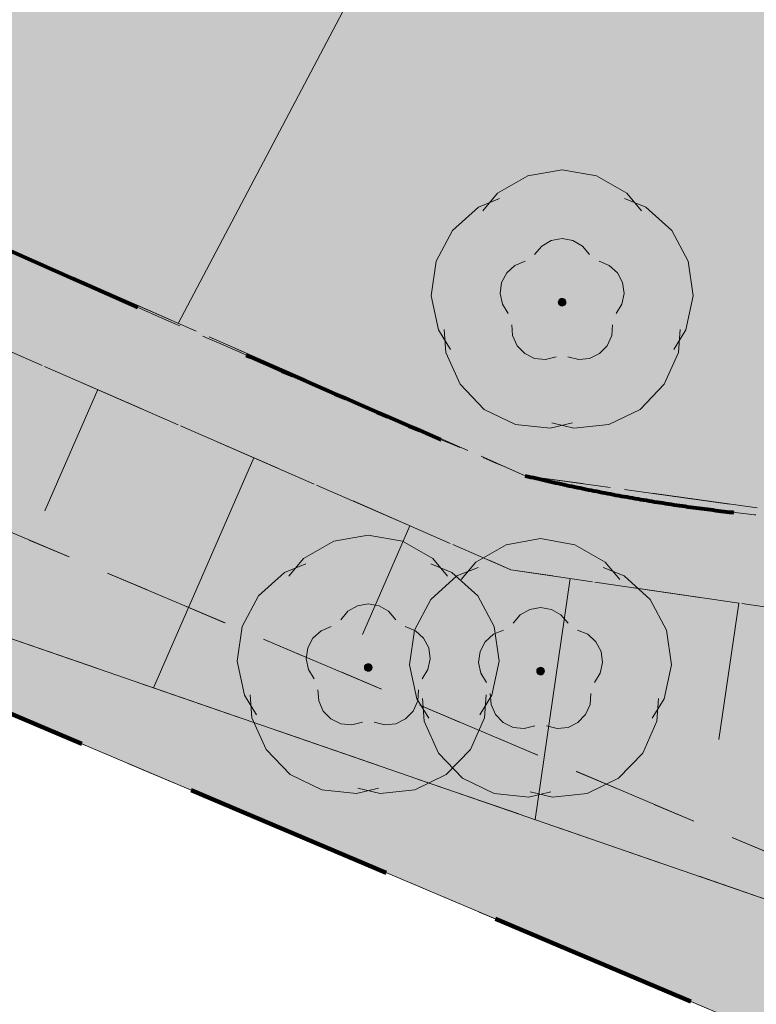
# Model space of a CAD drawing. Header units: millimetres. Extents: x -367306 to 168495, y -187323 to 82034.
# Tile 30 of 170: x -26660 to -17975, y -131268 to -119654. Entities that reach past the tile are written whole.
import ezdxf

# ---------------------------------------------------------------- set-up
doc = ezdxf.new("R2010")
doc.units = ezdxf.units.MM
doc.header["$MEASUREMENT"] = 0
for name, pattern in [('L_0_03', [1000, 500, -500]), ('L_0_05', [1750, 1250, -500]), ('L_0_06', [2000, 1500, -500]), ('Przerywana długa', [3900, 2500, -1400]), ('Przerywana gęsta', [900, 600, -300])]:
    doc.linetypes.add(name, pattern=pattern)
for name, color, linetype, lineweight, true_color in [('0_Nr_pióra__105', 7, 'Continuous', 5, 0xcae6ff), ('0_Nr_pióra__240', 7, 'Continuous', 18, 0xdcf887), ('Nowe_0_Nr_pióra__238', 7, 'Continuous', 18, 0x498039), ('Nowe_OTZL_Nr_pióra__94', 7, 'Continuous', 13, 0xe4ad2c), ('sytuacja_Nr_pióra__65', 7, 'Continuous', 13, 0x80c2ff)]:
    doc.layers.add(name, color=color, linetype=linetype, lineweight=lineweight, true_color=true_color)
for name, color, linetype, lineweight in [('0_Nr_pióra__196', 1, 'Continuous', 100), ('Nowe_EGDE_Nr_pióra__9', 7, 'Continuous', 13), ('Nowe_EGKK_Nr_pióra__9', 7, 'Continuous', 13), ('Nowe_EGUG_Nr_pióra__9', 7, 'Continuous', 13), ('Nowe_OTKC_Nr_pióra__8', 7, 'Continuous', 13), ('Nowe_OTKC_Nr_pióra__9', 7, 'Continuous', 13), ('Nowe_OTRK_Nr_pióra__8', 7, 'Continuous', 13), ('Nowe_OTRK_Nr_pióra__9', 7, 'Continuous', 13), ('Nowe_OTWP_Nr_pióra__9', 7, 'Continuous', 13), ('Nowe_OTZL_Nr_pióra__8', 7, 'Continuous', 13), ('Nowe_OTZL_Nr_pióra__9', 7, 'Continuous', 13), ('sytuacja_Nr_pióra__1', 7, 'Continuous', 13), ('sytuacja_Nr_pióra__160', 150, 'Continuous', 80)]:
    doc.layers.add(name, color=color, linetype=linetype, lineweight=lineweight)

msp = doc.modelspace()

# ---------------------------------------------------------------- hatches: boundary and pattern name
at = {"layer": '0_Nr_pióra__105', "linetype": 'Continuous', "lineweight": 0, "true_color": 0x505c66}
msp.add_hatch(color=251, dxfattribs=at).paths.add_polyline_path([(-6418.4, -128513), (-8323.4, -129283), (-10228.4, -130053), (-13738.4, -130763), (-17768.4, -130063), (-25756, -127302.8), (-34528.4, -123913), (-41388.4, -119963), (-47098.4, -116963), (-50111, -115999.3), (-42598.4, -121143), (-16648.4, -132123), (-1348.4, -129693), (1832.3, -134968.9), (2667.6, -134801.8), (3061.6, -134723), (3301.6, -133843), (8238.5, -128359.6), (8915.3, -127717.6), (11388.1, -125280.7), (12674.7, -124012.8), (13419.4, -123278.9), (14544.7, -122167.6), (15001.3, -121648.2), (16289.2, -120183.4), (19968.1, -115996.2), (23018, -111586.2), (24650.6, -109225.4), (25882.9, -106410.1), (28971.6, -99353.7), (29323.9, -98603), (20013.3, -95115.2), (20011.6, -95123), (18201.6, -100163), (16181.6, -103873), (10781.6, -111903), (6111.6, -118913), (1281.6, -122723)])
at = {"layer": '0_Nr_pióra__240', "linetype": 'Continuous', "lineweight": 0, "true_color": 0x2c311b}
h = msp.add_hatch(color=250, dxfattribs=at)
h.paths.add_polyline_path([(-66188.4, -91903), (-66614.5, -94548.3), (-66298.8, -97378.8), (-65984.3, -99017.4), (-65908.4, -99413), (-64712.2, -102204), (-58518.4, -110243), (-50111, -115999.3), (-47098.4, -116963), (-41453.6, -119928.7), (-34528.4, -123913), (-27542, -126699.5), (-17768.4, -130063), (-13738.4, -130763), (-10228.4, -130053), (-8250.8, -129253.7), (-6418.4, -128513), (1281.6, -122723), (6111.6, -118913), (10781.6, -111903), (16181.6, -103873), (18201.6, -100163), (20011.6, -95123), (16011.6, -93623), (16701.6, -91693), (20441.6, -93093), (21661.6, -88693), (23081.6, -83003), (27191.6, -71293), (30631.6, -60783), (31911.6, -55323), (29151.6, -51443), (28891.6, -49533), (30181.6, -45723), (31101.6, -42243), (34861.6, -35003), (38441.6, -36363), (38971.6, -36563), (43011.6, -35863), (44581.6, -34413), (45722.8, -32090.7, -0.0858455), (43856.1, -32295.1, -0.0456676), (39865.4, -31597.6, -0.4386501), (38513.6, -29386.7), (20761.8, -20593.2, 0.4093195), (15438.6, -22340.1), (11240.6, -30469.9), (6891.2, -41834.5, -0.0668962), (5615.5, -44174.5), (3147.5, -47540.4, 0.0944648), (1538.4, -50920.2), (137, -56275.4), (-2720.5, -55330.7), (-1367.1, -50171.2, -0.0924718), (512.1, -46189.6), (2949.5, -42813.9, 0.0650464), (4180.8, -40535.7), (8549.9, -29121), (12765.9, -20956.4, -0.4090793), (22094, -17890.9), (41430.9, -27449.7, 0.2885872), (44331.6, -27593), (15671.6, -9583), (6061.6, -22143), (-2038, -25712.7), (-2368.4, -26663), (-4378.4, -29603), (-6808.4, -31263), (-17975.2, -32480.7), (-18010.6, -32516.1), (-18046.1, -32585.8), (-18058.4, -32663), (-18054.4, -32688.2), (-26394.5, -33540.5), (-35298.4, -38813), (-39078.4, -45333), (-42849.8, -50403.7), (-48488.4, -59393), (-55388.4, -70023), (-61968.4, -80313), (-64978.4, -87033)])
h.paths.add_polyline_path([(-22028.4, -110463), (-14458.4, -114383), (-10478.4, -106393), (-10731.3, -106263.8), (-17938.4, -102583), (-21362.4, -109180), (-27768.4, -106013), (-28428.4, -107313)], flags=0)
h.paths.add_polyline_path([(-14658.4, -104253), (-10731.3, -106263.8), (-7868.4, -101253), (-9425.6, -100474.4), (-10288.4, -100043), (-11968.4, -103343), (-10808.4, -103943), (-9768.4, -101903), (-9568.4, -102003), (-10928.4, -104763), (-14088.4, -103153)], flags=0)
at = {"layer": 'Nowe_OTZL_Nr_pióra__94', "linetype": 'Continuous', "lineweight": 13, "true_color": 0xe4ad2c}
for points in [[(-20264.3, -123031.3), (-20250.4, -123029.1), (-20237.9, -123022.7), (-20227.9, -123012.7), (-20221.5, -123000.2), (-20219.3, -122986.3), (-20221.5, -122972.4), (-20227.9, -122959.8), (-20237.9, -122949.9), (-20250.4, -122943.5), (-20264.3, -122941.3), (-20278.2, -122943.5), (-20290.8, -122949.9), (-20300.7, -122959.8), (-20307.1, -122972.4), (-20309.3, -122986.3), (-20307.1, -123000.2), (-20300.7, -123012.7), (-20290.8, -123022.7), (-20278.2, -123029.1)], [(-22550.9, -127340.4), (-22537, -127338.2), (-22524.4, -127331.8), (-22514.5, -127321.8), (-22508.1, -127309.3), (-22505.9, -127295.4), (-22508.1, -127281.5), (-22514.5, -127268.9), (-22524.4, -127259), (-22537, -127252.6), (-22550.9, -127250.4), (-22564.8, -127252.6), (-22577.3, -127259), (-22587.3, -127268.9), (-22593.7, -127281.5), (-22595.9, -127295.4), (-22593.7, -127309.3), (-22587.3, -127321.8), (-22577.3, -127331.8), (-22564.8, -127338.2)], [(-20518.9, -127382.7), (-20505, -127380.5), (-20492.5, -127374.1), (-20482.5, -127364.2), (-20476.1, -127351.6), (-20473.9, -127337.7), (-20476.1, -127323.8), (-20482.5, -127311.3), (-20492.5, -127301.3), (-20505, -127294.9), (-20518.9, -127292.7), (-20532.8, -127294.9), (-20545.4, -127301.3), (-20555.3, -127311.3), (-20561.7, -127323.8), (-20563.9, -127337.7), (-20561.7, -127351.6), (-20555.3, -127364.2), (-20545.4, -127374.1), (-20532.8, -127380.5)]]:
    msp.add_hatch(color=42, dxfattribs=at).paths.add_polyline_path(points)
at = {"layer": 'sytuacja_Nr_pióra__65', "linetype": 'Continuous', "lineweight": 0, "true_color": 0x192633}
h = msp.add_hatch(color=179, dxfattribs=at)
h.paths.add_polyline_path([(-35518.4, -34473), (-67898.4, -84573), (-66138.4, -100353), (-58518.4, -110243), (-42598.4, -121143), (-16648.4, -132123), (-1348.4, -129693), (3325.5, -137445.8), (6501.6, -134653), (31321.6, -148073), (43551.6, -131243), (55981.6, -97123), (70921.6, -40873), (56311.6, -36173), (44331.6, -27593), (34641.9, -21548.3), (33406.4, -22351.9), (22129.7, -25856.9, 0.3125645), (16459.2, -35763.1, 0.0639815), (16561.6, -47403, -0.0641372), (20517.6, -68873.4, -0.1525468), (13695.5, -93630.2), (3435.8, -112923.9, -0.0818728), (1461.6, -115509.5), (-6521.8, -122921.4, -0.1451753), (-12306.4, -125248.3, -0.1061481), (-20698.4, -125033, -0.0211831), (-52070.1, -110031, -0.0156571), (-52613.6, -109720), (-56888.4, -107093), (-58193.1, -105873.8, -0.0772249), (-60088.2, -103457.7), (-61531.9, -100882.9, -0.0991166), (-62742.3, -97148), (-63291.3, -92429.4, -0.0773758), (-63172.5, -89355.1), (-62676, -86815.8, -0.093547), (-61301.5, -83370.5), (-34907, -41842.2, -0.0487492), (-33708.7, -40309.7), (-33683.4, -40283.1, -0.1375551), (-29041.8, -37523.5, -0.0442175), (-27588.1, -37267), (-16029.6, -36267.8, 0.1385926), (-10942.3, -34343.2), (-4215.8, -29365.2), (-2512.8, -27715.9, 0.2008798), (-1007.6, -25258.6), (-17808.4, -32663)])
h.paths.add_polyline_path([(33381.6, -100123), (34081.6, -98183), (16701.6, -91693), (16011.6, -93623)], flags=0)

# ---------------------------------------------------------------- linework, layer by layer
at = {"layer": '0_Nr_pióra__196', "color": 1, "linetype": 'Przerywana długa', "lineweight": 100}
msp.add_lwpolyline([(55981.6, -97123), (70921.6, -40873), (56311.6, -36173), (44331.6, -27593), (15671.6, -9583), (6061.6, -22143), (-17808.4, -32663), (-35518.4, -34473), (-67898.4, -84573), (-66138.4, -100353), (-58518.4, -110243), (-42598.4, -121143), (-16648.4, -132123), (-1348.4, -129693), (3325.5, -137445.8), (6501.6, -134653), (31321.6, -148073), (43551.6, -131243)], close=True, dxfattribs=at)
at = {"layer": 'Nowe_0_Nr_pióra__238', "color": 87, "linetype": 'Continuous', "lineweight": 18, "true_color": 0x498039, "flags": 128}
for points in [[(-21200.3, -121907.4), (-21025.9, -121700.5), (-20669.5, -121495.3), (-20264.3, -121424), (-19859.2, -121495.3), (-19502.7, -121700.5), (-19328.3, -121907.4)], [(-21579.6, -123543.1), (-21722.6, -123313.3), (-21807.6, -122910.8), (-21750.2, -122503.5), (-21557.2, -122140.2), (-21251.9, -121864.6), (-21001.2, -121762.7)], [(-19527.5, -121762.7), (-19276.8, -121864.6), (-18971.5, -122140.2), (-18778.5, -122503.5), (-18721.1, -122910.8), (-18806.1, -123313.3), (-18949, -123543.1)], [(-20141.2, -124409.3), (-20404, -124474.2), (-20813, -124430.7), (-21182.6, -124250.2), (-21468.5, -123954.4), (-21636.3, -123578.9), (-21655.7, -123308.9)], [(-18872.9, -123308.9), (-18892.4, -123578.9), (-19060.2, -123954.4), (-19346.1, -124250.2), (-19715.7, -124430.7), (-20124.7, -124474.2), (-20387.4, -124409.3)], [(-23486.9, -126216.5), (-23312.5, -126009.6), (-22956, -125804.4), (-22550.9, -125733.1), (-22145.7, -125804.4), (-21789.3, -126009.6), (-21614.9, -126216.5)], [(-21454.9, -126258.8), (-21280.5, -126051.9), (-20924, -125846.7), (-20518.9, -125775.4), (-20113.8, -125846.7), (-19757.3, -126051.9), (-19582.9, -126258.8)], [(-23866.2, -127852.2), (-24009.1, -127622.4), (-24094.1, -127219.9), (-24036.7, -126812.6), (-23843.7, -126449.3), (-23538.4, -126173.7), (-23287.7, -126071.8)], [(-21834.2, -127894.5), (-21977.1, -127664.7), (-22062.2, -127262.2), (-22004.7, -126854.9), (-21811.8, -126491.7), (-21506.4, -126216), (-21255.7, -126114.1)], [(-21814, -126071.8), (-21563.3, -126173.7), (-21258, -126449.3), (-21065, -126812.6), (-21007.6, -127219.9), (-21092.6, -127622.4), (-21235.5, -127852.2)], [(-19782.1, -126114.1), (-19531.4, -126216), (-19226.1, -126491.7), (-19033.1, -126854.9), (-18975.7, -127262.2), (-19060.7, -127664.7), (-19203.6, -127894.5)], [(-22427.8, -128718.4), (-22690.5, -128783.3), (-23099.5, -128739.8), (-23469.1, -128559.3), (-23755, -128263.5), (-23922.8, -127888), (-23942.3, -127618)], [(-21159.5, -127618), (-21178.9, -127888), (-21346.7, -128263.5), (-21632.6, -128559.3), (-22002.2, -128739.8), (-22411.2, -128783.3), (-22674, -128718.4)], [(-20395.8, -128760.7), (-20658.5, -128825.6), (-21067.6, -128782.1), (-21437.2, -128601.6), (-21723.1, -128305.9), (-21890.9, -127930.3), (-21910.3, -127660.4)], [(-19127.5, -127660.4), (-19147, -127930.3), (-19314.8, -128305.9), (-19600.6, -128601.6), (-19970.3, -128782.1), (-20379.3, -128825.6), (-20642, -128760.7)]]:
    msp.add_lwpolyline(points, dxfattribs=at)
at = {"layer": 'Nowe_EGDE_Nr_pióra__9', "color": 7, "linetype": 'Continuous', "lineweight": 13, "flags": 128}
msp.add_lwpolyline([(-32248.4, -2403), (-37968.4, -18833), (-52388.4, -43803), (-56478.4, -49323), (-64648.4, -60323), (-72848.4, -73393), (-78498.4, -88293), (-79228.4, -100953), (-73598.4, -112563), (-60298.4, -123133), (-36138.4, -137363), (-13438.4, -142123), (-1728.4, -140123), (3311.6, -137403), (-1348.4, -129693), (-16648.4, -132123), (-42598.4, -121143), (-58518.4, -110243), (-66138.4, -100353), (-67898.4, -84573), (-35518.4, -34473), (-22298.4, -1863)], dxfattribs=at)
msp.add_lwpolyline([(55981.6, -97123), (70921.6, -40873), (56311.6, -36173), (44331.6, -27593), (15671.6, -9583), (6061.6, -22143), (-17808.4, -32663), (-35518.4, -34473), (-67898.4, -84573), (-66138.4, -100353), (-58518.4, -110243), (-42598.4, -121143), (-16648.4, -132123), (-1348.4, -129693), (3311.6, -137403), (6501.6, -134653), (31321.6, -148073), (43551.6, -131243)], close=True, dxfattribs=at)
at = {"layer": 'Nowe_EGKK_Nr_pióra__9', "color": 7, "linetype": 'L_0_06', "lineweight": 13, "flags": 128}
msp.add_lwpolyline([(-65928.4, -86443), (-46598.4, -55193), (-32708.1, -34185.8), (-25888.4, -18613), (-19538.4, -3963), (-15289, 2905.3), (-7768.4, 34407), (-6478.4, 39617), (-9198.5, 39673.5), (-11138.4, 31577), (-9490.8, 31378.4), (-12278.4, 26477), (-12397.1, 25976.7), (-13078.4, 26127), (-24358.4, -3553), (-29788.4, -3963), (-32958.4, -14253), (-43448.4, -33613), (-62598.4, -63213), (-70068.4, -74873), (-73378.4, -83263), (-74808.4, -87963), (-76058.4, -92933), (-76488.4, -97643), (-76148.4, -99903), (-74478.4, -105063), (-71748.4, -109473), (-68778.4, -112643), (-63278.4, -117253), (-36888.4, -133563), (-29028.4, -136863), (-23848.4, -137733), (-15768.4, -138533), (-6768.4, -139353), (-3598.4, -138483), (-438.4, -136613), (1879.8, -135034.1), (3281.6, -133823), (12911.6, -125533), (23321.6, -113373), (29441.6, -101683), (31601.6, -96903), (39431.6, -73863), (55391.6, -79203), (56561.6, -81483), (58691.6, -82183), (59421.6, -76943), (62241.6, -69543), (68811.6, -45163), (66821.6, -44573), (60191.6, -64873), (57641.6, -74443), (41611.6, -68353), (55048, -35268), (61231.6, -20173), (54061.6, -15833), (47506.2, -29866.6), (46621.6, -31733), (42301.6, -37993), (38441.6, -36363), (31721.6, -45713), (29651.6, -50493), (32131.6, -55673), (28631.6, -68213), (23091.6, -85543), (18891.6, -95613), (19151.6, -99663), (15641.6, -105623), (7471.6, -118773), (-568.4, -125543), (-4988.4, -128413), (-15438.4, -130493), (-41388.4, -119513), (-56468.4, -109643), (-64298.4, -99413)], close=True, dxfattribs=at)
at = {"layer": 'Nowe_EGUG_Nr_pióra__9', "color": 7, "linetype": 'L_0_03', "lineweight": 13, "flags": 128}
for points in [[(-65928.4, -86443), (-46598.4, -55193), (-32708.1, -34185.8), (-25888.4, -18613), (-19538.4, -3963), (-15289, 2905.3), (-7768.4, 34407), (-6478.4, 39617), (-9198.5, 39673.5), (-11138.4, 31577), (-9490.8, 31378.4), (-12278.4, 26477), (-12397.1, 25976.7), (-13078.4, 26127), (-24358.4, -3553), (-29788.4, -3963), (-32958.4, -14253), (-43448.4, -33613), (-62598.4, -63213), (-70068.4, -74873), (-73378.4, -83263), (-74808.4, -87963), (-76058.4, -92933), (-76488.4, -97643), (-76148.4, -99903), (-74478.4, -105063), (-71748.4, -109473), (-68778.4, -112643), (-63278.4, -117253), (-36888.4, -133563), (-29028.4, -136863), (-23848.4, -137733), (-15768.4, -138533), (-6768.4, -139353), (-3598.4, -138483), (-438.4, -136613), (1879.8, -135034.1), (3281.6, -133823), (12911.6, -125533), (23321.6, -113373), (29441.6, -101683), (31601.6, -96903), (39431.6, -73863), (55391.6, -79203), (56561.6, -81483), (58691.6, -82183), (59421.6, -76943), (62241.6, -69543), (68811.6, -45163), (66821.6, -44573), (60191.6, -64873), (57641.6, -74443), (41611.6, -68353), (55048, -35268), (61231.6, -20173), (54061.6, -15833), (47506.2, -29866.6), (46621.6, -31733), (42301.6, -37993), (38441.6, -36363), (31721.6, -45713), (29651.6, -50493), (32131.6, -55673), (28631.6, -68213), (23091.6, -85543), (18891.6, -95613), (19151.6, -99663), (15641.6, -105623), (7471.6, -118773), (-568.4, -125543), (-4988.4, -128413), (-15438.4, -130493), (-41388.4, -119513), (-56468.4, -109643), (-64298.4, -99413)], [(28631.6, -68213), (32131.6, -55673), (29651.6, -50493), (31721.6, -45713), (38441.6, -36363), (42301.6, -37993), (46621.6, -31733), (47506.2, -29866.6), (44331.6, -27593), (33560.7, -20824.5), (15671.6, -9583), (6061.6, -22143), (-17808.4, -32663), (-32708.1, -34185.8), (-46598.4, -55193), (-65928.4, -86443), (-64298.4, -99413), (-56468.4, -109643), (-41388.4, -119513), (-15438.4, -130493), (-4988.4, -128413), (-568.4, -125543), (7471.6, -118773), (15641.6, -105623), (19151.6, -99663), (18891.6, -95613), (23091.6, -85543)]]:
    msp.add_lwpolyline(points, close=True, dxfattribs=at)
at = {"layer": 'Nowe_OTKC_Nr_pióra__8', "color": 7, "linetype": 'Continuous', "lineweight": 13}
for p, q in [((-20698.4, -125033), (-20698.3, -125033)), ((-20868.4, -126143), (-20868.3, -126143))]:
    msp.add_line(p, q, dxfattribs=at)
at = {"layer": 'Nowe_OTKC_Nr_pióra__9', "color": 7, "linetype": 'L_0_05', "lineweight": 13, "flags": 128}
msp.add_lwpolyline([(-1238.4, -46283), (-6648.4, -46193), (-15828.4, -45733), (-22698.4, -46353), (-26678.4, -47103), (-29328.4, -47953), (-32988.4, -51163), (-36568.4, -55463), (-40208.4, -61143), (-43878.4, -65473), (-47778.4, -70193), (-51838.4, -75303), (-56908.4, -82373), (-60268.4, -87193), (-62158.4, -90323), (-62828.4, -92773), (-62618.4, -98443), (-62048.4, -102123), (-60178.4, -105633), (-57538.4, -107923), (-52878.4, -110833), (-46068.4, -114243), (-32558.4, -121043), (-20868.4, -126143), (-16558.4, -126773), (-13308.4, -126603), (-9418.4, -125643), (-5808.4, -123793), (-38.4, -119013), (3951.6, -114733), (6461.6, -111863), (9661.6, -107293), (16961.6, -93983), (16011.6, -93623), (8561.6, -106603), (5601.6, -111113), (3031.6, -113973), (-808.4, -118193), (-6478.4, -122933), (-9978.4, -124663), (-13518.4, -125553), (-16598.4, -125603), (-20698.4, -125033), (-32058.4, -120043), (-45608.4, -113253), (-52348.4, -109883), (-56888.4, -107093), (-59328.4, -104813), (-61008.4, -101673), (-61538.4, -98463), (-61668.4, -92663), (-61178.4, -90633), (-59368.4, -87713), (-56058.4, -82943), (-51018.4, -75953), (-46878.4, -70853), (-43018.4, -66103), (-39238.4, -61853), (-35668.4, -56003), (-32158.4, -51823), (-28778.4, -48843), (-26368.4, -48143), (-22518.4, -47443), (-15718.4, -46713), (-6768.4, -47263), (-1478.4, -47473)], close=True, dxfattribs=at)
at = {"layer": 'Nowe_OTRK_Nr_pióra__8', "color": 7, "linetype": 'Continuous', "lineweight": 13}
for p, q in [((-24789.8, -123235.8), (-24789.8, -123235.8)), ((-25739.3, -124018), (-25739.2, -124018)), ((-23899.4, -124820.7), (-23899.3, -124820.7)), ((-20698.4, -125033), (-20698.3, -125033)), ((-26363, -125447.7), (-26362.9, -125447.7)), ((-22059.5, -125623.4), (-22059.5, -125623.4)), ((-20868.4, -126143), (-20868.3, -126143)), ((-20168.1, -126245.4), (-20168, -126245.4)), ((-18181.9, -126535.7), (-18181.8, -126535.7)), ((-22620, -126908.1), (-22620, -126908.1)), ((-25083.6, -127535.1), (-25083.6, -127535.1)), ((-18417.3, -128146.6), (-18417.3, -128146.6)), ((-20583.9, -129090.1), (-20583.8, -129090.1))]:
    msp.add_line(p, q, dxfattribs=at)
at = {"layer": 'Nowe_OTRK_Nr_pióra__9', "color": 7, "linetype": 'L_0_05', "lineweight": 13, "flags": 128}
for points in [[(4310.4, -43967.8), (3231.6, -47383), (1361.6, -53893), (1301.6, -58273), (5231.6, -66473), (8161.6, -73443), (8391.6, -76773), (4391.6, -84763), (-1708.4, -99053), (-10368.4, -114253), (-14218.4, -117683), (-16338.4, -116703), (-15268.4, -113983), (-20768.4, -111083), (-21958.4, -112703), (-22848.4, -113013), (-28438.4, -109633), (-32058.4, -120043), (-20698.4, -125033), (-16598.4, -125603), (-13518.4, -125553), (-9978.4, -124663), (-6478.4, -122933), (-808.4, -118193), (3031.6, -113973), (5601.6, -111113), (8561.6, -106603), (16011.6, -93623), (16701.6, -91693), (16021.6, -90333), (18411.6, -86843), (20211.6, -82523), (21601.6, -77933), (22561.6, -73623), (20881.6, -69763), (16581.6, -59253), (14991.6, -52323), (14891.6, -43703), (14338.5, -43213.4), (13122.5, -42727), (12194.6, -42670.8), (6479.6, -44575.8)], [(-43878.4, -65473), (-47778.4, -70193), (-51838.4, -75303), (-56908.4, -82373), (-60268.4, -87193), (-62158.4, -90323), (-62828.4, -92773), (-62618.4, -98443), (-62048.4, -102123), (-60178.4, -105633), (-57538.4, -107923), (-52878.4, -110833), (-46068.4, -114243), (-32558.4, -121043), (-20868.4, -126143), (-16558.4, -126773), (-13308.4, -126603), (-9418.4, -125643), (-5808.4, -123793), (-38.4, -119013), (711.6, -119713), (401.6, -121953), (1281.6, -122723), (-6418.4, -128513), (-10228.4, -130053), (-13738.4, -130763), (-17768.4, -130063), (-27578.4, -126673), (-34528.4, -123913), (-41388.4, -119963), (-47098.4, -116963), (-54038.4, -114743), (-56888.4, -111113), (-60038.4, -109453), (-62558.4, -106063), (-64438.4, -102843), (-65908.4, -99413), (-66718.4, -95193), (-66188.4, -91903), (-64978.4, -87033), (-61968.4, -80313), (-55388.4, -70023), (-48488.4, -59393), (-45588.4, -61743), (-44508.4, -62953)]]:
    msp.add_lwpolyline(points, close=True, dxfattribs=at)
at = {"layer": 'Nowe_OTRK_Nr_pióra__9', "color": 7, "linetype": 'Continuous', "lineweight": 13, "flags": 128}
for points in [[(-24789.8, -123235.8), (-18901.1, -112067.6)], [(-25739.3, -124018), (-26363, -125447.7)], [(-23899.4, -124820.7), (-25083.6, -127535.1)], [(-22059.5, -125623.4), (-22620, -126908.1)], [(-20168.1, -126245.4), (-20583.9, -129090.1)], [(-18181.9, -126535.7), (-18417.3, -128146.6)]]:
    msp.add_lwpolyline(points, dxfattribs=at)
at = {"layer": 'Nowe_OTWP_Nr_pióra__9', "color": 7, "linetype": 'Continuous', "lineweight": 13, "flags": 128}
msp.add_lwpolyline([(-41388.4, -119963), (-34528.4, -123913), (-27578.4, -126673), (-17768.4, -130063), (-13738.4, -130763), (-10228.4, -130053), (-6418.4, -128513), (1281.6, -122723), (6111.6, -118913), (10781.6, -111903), (16181.6, -103873), (18201.6, -100163), (20011.6, -95123), (20441.6, -93093), (21661.6, -88693), (23081.6, -83003), (27191.6, -71293)], dxfattribs=at)
at = {"layer": 'Nowe_OTZL_Nr_pióra__8', "color": 7, "linetype": 'Continuous', "lineweight": 13}
for p, q in [((-20392.3, -122258.8), (-20392.2, -122258.8)), ((-20264.3, -122236.3), (-20264.3, -122236.3)), ((-20136.4, -122258.8), (-20136.3, -122258.8)), ((-20504.9, -122323.6), (-20504.8, -122323.6)), ((-20023.8, -122323.6), (-20023.7, -122323.6)), ((-20699.9, -122503.8), (-20699.8, -122503.8)), ((-20588.6, -122423), (-20588.6, -122423)), ((-19940.1, -122423), (-19940, -122423)), ((-19828.8, -122503.8), (-19828.7, -122503.8)), ((-20916.7, -122639.8), (-20916.6, -122639.8)), ((-20820.2, -122552.7), (-20820.2, -122552.7)), ((-19708.4, -122552.7), (-19708.4, -122552.7)), ((-19612, -122639.8), (-19611.9, -122639.8)), ((-20977.6, -122754.5), (-20977.6, -122754.5)), ((-19551, -122754.5), (-19551, -122754.5)), ((-20995.8, -122883.2), (-20995.7, -122883.2)), ((-20309.3, -122986.3), (-20309.3, -122986.3)), ((-20307.1, -122972.4), (-20307.1, -122972.4)), ((-20300.7, -122959.8), (-20300.7, -122959.8)), ((-20290.8, -122949.9), (-20290.7, -122949.9)), ((-20278.2, -122943.5), (-20278.2, -122943.5)), ((-20264.3, -122941.3), (-20264.3, -122941.3)), ((-20250.4, -122943.5), (-20250.4, -122943.5)), ((-20237.9, -122949.9), (-20237.8, -122949.9)), ((-20227.9, -122959.8), (-20227.9, -122959.8)), ((-20221.5, -122972.4), (-20221.5, -122972.4)), ((-20219.3, -122986.3), (-20219.3, -122986.3)), ((-19532.9, -122883.2), (-19532.9, -122883.2)), ((-20968.9, -123010.3), (-20968.9, -123010.3)), ((-20307.1, -123000.2), (-20307.1, -123000.2)), ((-20300.7, -123012.7), (-20300.7, -123012.7)), ((-20290.8, -123022.7), (-20290.7, -123022.7)), ((-20278.2, -123029.1), (-20278.2, -123029.1)), ((-20264.3, -123031.3), (-20264.3, -123031.3)), ((-20250.4, -123029.1), (-20250.4, -123029.1)), ((-20237.9, -123022.7), (-20237.8, -123022.7)), ((-20227.9, -123012.7), (-20227.9, -123012.7)), ((-20221.5, -123000.2), (-20221.5, -123000.2)), ((-19559.8, -123010.3), (-19559.7, -123010.3)), ((-20900.3, -123120.6), (-20900.3, -123120.6)), ((-19628.4, -123120.6), (-19628.3, -123120.6)), ((-20857.8, -123251.4), (-20857.7, -123251.4)), ((-19670.9, -123251.4), (-19670.8, -123251.4)), ((-20848.5, -123381), (-20848.4, -123381)), ((-19680.2, -123381), (-19680.2, -123381)), ((-20795.5, -123499.6), (-20795.4, -123499.6)), ((-19733.2, -123499.6), (-19733.2, -123499.6)), ((-20705.2, -123593.1), (-20705.1, -123593.1)), ((-20588.4, -123650.1), (-20588.4, -123650.1)), ((-20459.2, -123663.8), (-20459.2, -123663.8)), ((-20333.1, -123632.6), (-20333.1, -123632.6)), ((-20195.6, -123632.6), (-20195.5, -123632.6)), ((-20069.4, -123663.8), (-20069.4, -123663.8)), ((-19940.2, -123650.1), (-19940.2, -123650.1)), ((-19823.5, -123593.1), (-19823.4, -123593.1)), ((-22678.8, -126567.9), (-22678.8, -126567.9)), ((-22550.9, -126545.4), (-22550.8, -126545.4)), ((-22422.9, -126567.9), (-22422.9, -126567.9)), ((-20518.9, -126587.7), (-20518.9, -126587.7)), ((-22791.4, -126632.7), (-22791.4, -126632.7)), ((-22310.3, -126632.7), (-22310.3, -126632.7)), ((-20759.5, -126675), (-20759.4, -126675)), ((-20646.9, -126610.2), (-20646.8, -126610.2)), ((-20391, -126610.2), (-20390.9, -126610.2)), ((-20278.4, -126675), (-20278.3, -126675)), ((-22986.4, -126812.9), (-22986.4, -126812.9)), ((-22875.1, -126732), (-22875.1, -126732)), ((-22226.6, -126732), (-22226.5, -126732)), ((-22115.3, -126812.9), (-22115.3, -126812.9)), ((-20843.2, -126774.4), (-20843.1, -126774.4)), ((-20194.6, -126774.4), (-20194.6, -126774.4)), ((-23106.8, -126861.8), (-23106.7, -126861.8)), ((-21995, -126861.8), (-21994.9, -126861.8)), ((-21074.8, -126904.1), (-21074.8, -126904.1)), ((-20954.5, -126855.2), (-20954.4, -126855.2)), ((-20083.4, -126855.2), (-20083.3, -126855.2)), ((-19963, -126904.1), (-19963, -126904.1)), ((-23203.2, -126948.9), (-23203.2, -126948.9)), ((-21898.5, -126948.9), (-21898.5, -126948.9)), ((-21171.3, -126991.2), (-21171.2, -126991.2)), ((-19866.6, -126991.2), (-19866.5, -126991.2)), ((-23264.2, -127063.6), (-23264.1, -127063.6)), ((-21837.6, -127063.6), (-21837.5, -127063.6)), ((-21232.2, -127105.9), (-21232.2, -127105.9)), ((-19805.6, -127105.9), (-19805.6, -127105.9)), ((-23282.3, -127192.3), (-23282.2, -127192.3)), ((-22593.7, -127281.5), (-22593.6, -127281.5)), ((-22587.3, -127268.9), (-22587.2, -127268.9)), ((-22577.3, -127259), (-22577.3, -127259)), ((-22564.8, -127252.6), (-22564.7, -127252.6)), ((-22550.9, -127250.4), (-22550.8, -127250.4)), ((-22537, -127252.6), (-22536.9, -127252.6)), ((-22524.4, -127259), (-22524.4, -127259)), ((-22514.5, -127268.9), (-22514.4, -127268.9)), ((-22508.1, -127281.5), (-22508, -127281.5)), ((-21819.4, -127192.3), (-21819.4, -127192.3)), ((-21250.3, -127234.6), (-21250.3, -127234.6)), ((-20518.9, -127292.7), (-20518.9, -127292.7)), ((-19787.5, -127234.6), (-19787.4, -127234.6)), ((-23255.4, -127319.4), (-23255.4, -127319.4)), ((-22595.9, -127295.4), (-22595.8, -127295.4)), ((-22593.7, -127309.3), (-22593.6, -127309.3)), ((-22587.3, -127321.8), (-22587.2, -127321.8)), ((-22577.3, -127331.8), (-22577.3, -127331.8)), ((-22564.8, -127338.2), (-22564.7, -127338.2)), ((-22550.9, -127340.4), (-22550.8, -127340.4)), ((-22537, -127338.2), (-22536.9, -127338.2)), ((-22524.4, -127331.8), (-22524.4, -127331.8)), ((-22514.5, -127321.8), (-22514.4, -127321.8)), ((-22508.1, -127309.3), (-22508, -127309.3)), ((-22505.9, -127295.4), (-22505.8, -127295.4)), ((-21846.3, -127319.4), (-21846.2, -127319.4)), ((-21223.5, -127361.7), (-21223.4, -127361.7)), ((-20563.9, -127337.7), (-20563.9, -127337.7)), ((-20561.7, -127323.8), (-20561.7, -127323.8)), ((-20561.7, -127351.6), (-20561.7, -127351.6)), ((-20555.3, -127311.3), (-20555.3, -127311.3)), ((-20555.3, -127364.2), (-20555.3, -127364.2)), ((-20545.4, -127301.3), (-20545.3, -127301.3)), ((-20545.4, -127374.1), (-20545.3, -127374.1)), ((-20532.8, -127294.9), (-20532.8, -127294.9)), ((-20532.8, -127380.5), (-20532.8, -127380.5)), ((-20518.9, -127382.7), (-20518.9, -127382.7)), ((-20505, -127294.9), (-20505, -127294.9)), ((-20505, -127380.5), (-20505, -127380.5)), ((-20492.5, -127301.3), (-20492.4, -127301.3)), ((-20492.5, -127374.1), (-20492.4, -127374.1)), ((-20482.5, -127311.3), (-20482.5, -127311.3)), ((-20482.5, -127364.2), (-20482.5, -127364.2)), ((-20476.1, -127323.8), (-20476.1, -127323.8)), ((-20476.1, -127351.6), (-20476.1, -127351.6)), ((-20473.9, -127337.7), (-20473.9, -127337.7)), ((-19814.3, -127361.7), (-19814.3, -127361.7)), ((-23186.8, -127429.7), (-23186.8, -127429.7)), ((-21914.9, -127429.7), (-21914.8, -127429.7)), ((-21154.9, -127472), (-21154.8, -127472)), ((-19882.9, -127472), (-19882.9, -127472)), ((-23144.3, -127560.5), (-23144.3, -127560.5)), ((-21957.4, -127560.5), (-21957.3, -127560.5)), ((-21112.4, -127602.8), (-21112.3, -127602.8)), ((-19925.5, -127602.8), (-19925.4, -127602.8)), ((-23135, -127690.1), (-23134.9, -127690.1)), ((-21966.7, -127690.1), (-21966.7, -127690.1)), ((-21103, -127732.4), (-21103, -127732.4)), ((-19934.8, -127732.4), (-19934.7, -127732.4)), ((-23082, -127808.7), (-23081.9, -127808.7)), ((-22019.7, -127808.7), (-22019.7, -127808.7)), ((-21050, -127851.1), (-21050, -127851.1)), ((-19987.8, -127851.1), (-19987.7, -127851.1)), ((-22991.7, -127902.1), (-22991.7, -127902.1)), ((-22875, -127959.1), (-22874.9, -127959.1)), ((-22745.8, -127972.9), (-22745.7, -127972.9)), ((-22619.6, -127941.7), (-22619.6, -127941.7)), ((-22482.1, -127941.7), (-22482, -127941.7)), ((-22356, -127972.9), (-22355.9, -127972.9)), ((-22226.8, -127959.1), (-22226.7, -127959.1)), ((-22110, -127902.1), (-22110, -127902.1)), ((-20959.8, -127944.5), (-20959.7, -127944.5)), ((-20587.7, -127984.1), (-20587.6, -127984.1)), ((-20450.1, -127984.1), (-20450.1, -127984.1)), ((-20078.1, -127944.5), (-20078, -127944.5)), ((-20843, -128001.5), (-20843, -128001.5)), ((-20713.8, -128015.2), (-20713.8, -128015.2)), ((-20324, -128015.2), (-20324, -128015.2)), ((-20194.8, -128001.5), (-20194.8, -128001.5))]:
    msp.add_line(p, q, dxfattribs=at)
at = {"layer": 'Nowe_OTZL_Nr_pióra__9', "color": 7, "linetype": 'Continuous', "lineweight": 13, "flags": 128}
for points in [[(-20588.6, -122423), (-20504.9, -122323.6), (-20392.3, -122258.8), (-20264.3, -122236.3), (-20136.4, -122258.8), (-20023.8, -122323.6), (-19940.1, -122423)], [(-20900.3, -123120.6), (-20968.9, -123010.3), (-20995.8, -122883.2), (-20977.6, -122754.5), (-20916.7, -122639.8), (-20820.2, -122552.7), (-20699.9, -122503.8)], [(-19828.8, -122503.8), (-19708.4, -122552.7), (-19612, -122639.8), (-19551, -122754.5), (-19532.9, -122883.2), (-19559.8, -123010.3), (-19628.4, -123120.6)], [(-20333.1, -123632.6), (-20459.2, -123663.8), (-20588.4, -123650.1), (-20705.2, -123593.1), (-20795.5, -123499.6), (-20848.5, -123381), (-20857.8, -123251.4)], [(-19670.9, -123251.4), (-19680.2, -123381), (-19733.2, -123499.6), (-19823.5, -123593.1), (-19940.2, -123650.1), (-20069.4, -123663.8), (-20195.6, -123632.6)], [(-22875.1, -126732), (-22791.4, -126632.7), (-22678.8, -126567.9), (-22550.9, -126545.4), (-22422.9, -126567.9), (-22310.3, -126632.7), (-22226.6, -126732)], [(-20843.2, -126774.4), (-20759.5, -126675), (-20646.9, -126610.2), (-20518.9, -126587.7), (-20391, -126610.2), (-20278.4, -126675), (-20194.6, -126774.4)], [(-23186.8, -127429.7), (-23255.4, -127319.4), (-23282.3, -127192.3), (-23264.2, -127063.6), (-23203.2, -126948.9), (-23106.8, -126861.8), (-22986.4, -126812.9)], [(-22115.3, -126812.9), (-21995, -126861.8), (-21898.5, -126948.9), (-21837.6, -127063.6), (-21819.4, -127192.3), (-21846.3, -127319.4), (-21914.9, -127429.7)], [(-21154.9, -127472), (-21223.5, -127361.7), (-21250.3, -127234.6), (-21232.2, -127105.9), (-21171.3, -126991.2), (-21074.8, -126904.1), (-20954.5, -126855.2)], [(-20083.4, -126855.2), (-19963, -126904.1), (-19866.6, -126991.2), (-19805.6, -127105.9), (-19787.5, -127234.6), (-19814.3, -127361.7), (-19882.9, -127472)], [(-22619.6, -127941.7), (-22745.8, -127972.9), (-22875, -127959.1), (-22991.7, -127902.1), (-23082, -127808.7), (-23135, -127690.1), (-23144.3, -127560.5)], [(-21957.4, -127560.5), (-21966.7, -127690.1), (-22019.7, -127808.7), (-22110, -127902.1), (-22226.8, -127959.1), (-22356, -127972.9), (-22482.1, -127941.7)], [(-20587.7, -127984.1), (-20713.8, -128015.2), (-20843, -128001.5), (-20959.8, -127944.5), (-21050, -127851.1), (-21103, -127732.4), (-21112.4, -127602.8)], [(-19925.5, -127602.8), (-19934.8, -127732.4), (-19987.8, -127851.1), (-20078.1, -127944.5), (-20194.8, -128001.5), (-20324, -128015.2), (-20450.1, -127984.1)]]:
    msp.add_lwpolyline(points, dxfattribs=at)
for points in [[(-20264.3, -123031.3), (-20250.4, -123029.1), (-20237.9, -123022.7), (-20227.9, -123012.7), (-20221.5, -123000.2), (-20219.3, -122986.3), (-20221.5, -122972.4), (-20227.9, -122959.8), (-20237.9, -122949.9), (-20250.4, -122943.5), (-20264.3, -122941.3), (-20278.2, -122943.5), (-20290.8, -122949.9), (-20300.7, -122959.8), (-20307.1, -122972.4), (-20309.3, -122986.3), (-20307.1, -123000.2), (-20300.7, -123012.7), (-20290.8, -123022.7), (-20278.2, -123029.1)], [(-22550.9, -127340.4), (-22537, -127338.2), (-22524.4, -127331.8), (-22514.5, -127321.8), (-22508.1, -127309.3), (-22505.9, -127295.4), (-22508.1, -127281.5), (-22514.5, -127268.9), (-22524.4, -127259), (-22537, -127252.6), (-22550.9, -127250.4), (-22564.8, -127252.6), (-22577.3, -127259), (-22587.3, -127268.9), (-22593.7, -127281.5), (-22595.9, -127295.4), (-22593.7, -127309.3), (-22587.3, -127321.8), (-22577.3, -127331.8), (-22564.8, -127338.2)], [(-20518.9, -127382.7), (-20505, -127380.5), (-20492.5, -127374.1), (-20482.5, -127364.2), (-20476.1, -127351.6), (-20473.9, -127337.7), (-20476.1, -127323.8), (-20482.5, -127311.3), (-20492.5, -127301.3), (-20505, -127294.9), (-20518.9, -127292.7), (-20532.8, -127294.9), (-20545.4, -127301.3), (-20555.3, -127311.3), (-20561.7, -127323.8), (-20563.9, -127337.7), (-20561.7, -127351.6), (-20555.3, -127364.2), (-20545.4, -127374.1), (-20532.8, -127380.5)]]:
    msp.add_lwpolyline(points, close=True, dxfattribs=at)
at = {"layer": 'sytuacja_Nr_pióra__1', "color": 7, "linetype": 'Przerywana gęsta', "lineweight": 13, "flags": 128}
msp.add_lwpolyline([(-35518.4, -34473), (-67898.4, -84573), (-66138.4, -100353), (-58518.4, -110243), (-42598.4, -121143), (-16648.4, -132123), (-1348.4, -129693), (3325.5, -137445.8), (6501.6, -134653), (31321.6, -148073), (43551.6, -131243), (55981.6, -97123), (70921.6, -40873), (56311.6, -36173), (44331.6, -27593), (34641.9, -21548.3), (33406.4, -22351.9), (22129.7, -25856.9, 0.3125645), (16459.2, -35763.1, 0.0639815), (16561.6, -47403, -0.0641372), (20517.6, -68873.4, -0.1525468), (13695.5, -93630.2), (3435.8, -112923.9, -0.0818728), (1461.6, -115509.5), (-6521.8, -122921.4, -0.1451753), (-12306.4, -125248.3, -0.1061481), (-20698.4, -125033, -0.0211831), (-52070.1, -110031, -0.0156571), (-52613.6, -109720), (-56888.4, -107093), (-58193.1, -105873.8, -0.0772249), (-60088.2, -103457.7), (-61531.9, -100882.9, -0.0991166), (-62742.3, -97148), (-63291.3, -92429.4, -0.0773758), (-63172.5, -89355.1), (-62676, -86815.8, -0.093547), (-61301.5, -83370.5), (-34907, -41842.2, -0.0487492), (-33708.7, -40309.7), (-33683.4, -40283.1, -0.1375551), (-29041.8, -37523.5, -0.0442175), (-27588.1, -37267), (-16029.6, -36267.8, 0.1385926), (-10942.3, -34343.2), (-4215.8, -29365.2), (-2512.8, -27715.9, 0.2008798), (-1007.6, -25258.6), (-17808.4, -32663)], format="xyb", close=True, dxfattribs=at)
at = {"layer": 'sytuacja_Nr_pióra__160', "color": 150, "linetype": 'Przerywana długa', "lineweight": 80}
msp.add_lwpolyline([(34676.6, -21525.8), (33406.4, -22351.9), (22129.7, -25856.9, 0.3125645), (16459.2, -35763.1, 0.0639815), (16561.6, -47403, -0.0641372), (20517.6, -68873.4, -0.1525468), (13695.5, -93630.2), (3435.8, -112923.9, -0.0818728), (1461.6, -115509.5), (-6521.8, -122921.4, -0.1451753), (-12306.4, -125248.3, -0.1061481), (-20698.4, -125033, -0.0211831), (-52070.1, -110031, -0.0156571)], format="xyb", dxfattribs=at)

doc.saveas('drawing.dxf')
